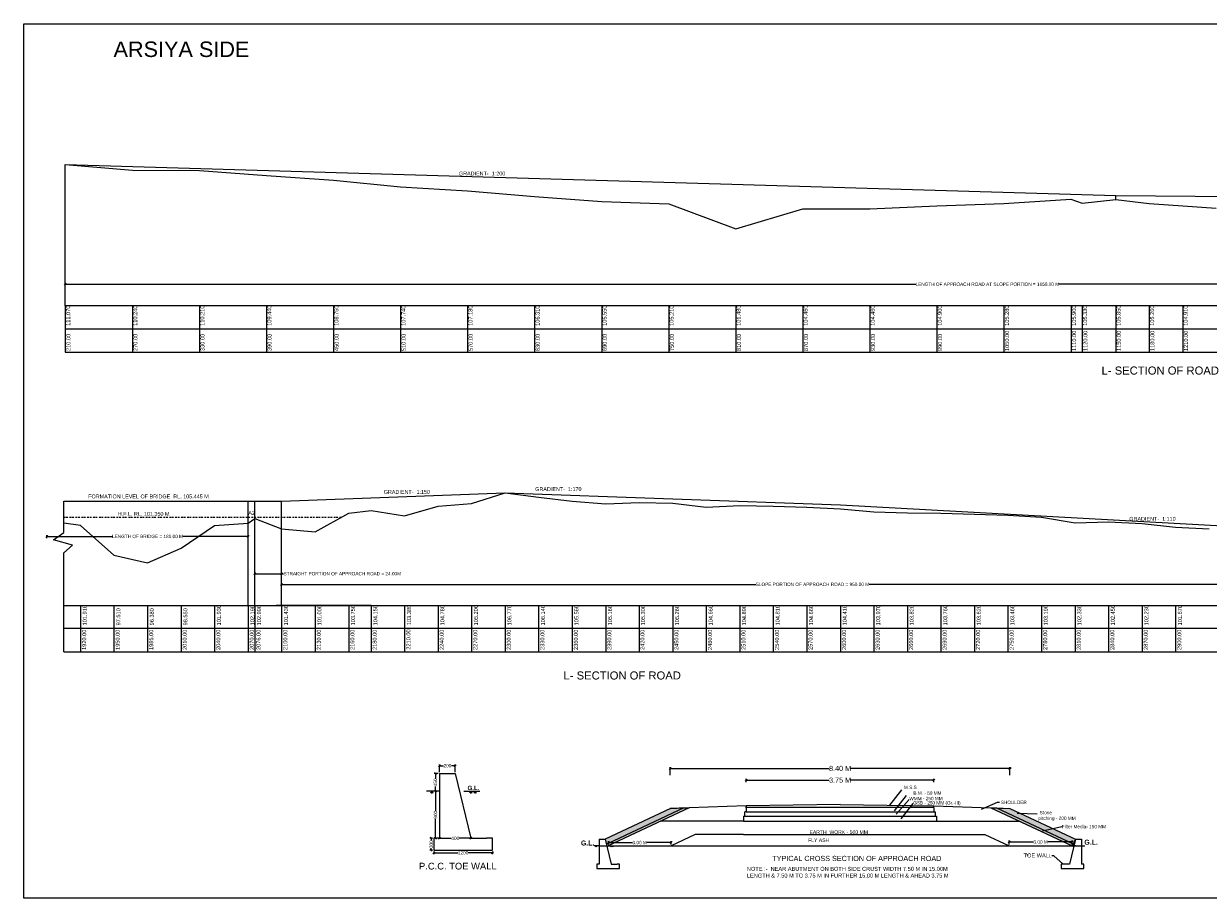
# Model space of a CAD drawing. Header units: millimetres. Extents: x 1237281 to 5891554, y 38287 to 309956.
# Tile 1 of 2: x 4345234 to 4521915, y 38287 to 168644. Entities that reach past the tile are written whole.
import ezdxf

# ---------------------------------------------------------------- set-up
doc = ezdxf.new("R2010")
doc.units = ezdxf.units.MM
doc.header["$LTSCALE"] = 1000
doc.header["$MEASUREMENT"] = 0
doc.header["$PDSIZE"] = -2
doc.linetypes.add('BORDER2', pattern=[0.875, 0.25, -0.125, 0.25, -0.125, 0, -0.125])
doc.layers.add('plan', color=12, linetype='Continuous')
doc.layers.add('text', color=7, linetype='Continuous')
doc.styles.get("Standard").update_dxf_attribs({"font": 'arial.ttf', "height": 500})
doc.dimstyles.new('SANJAY', dxfattribs={"dimscale": 2.755, "dimtxt": 20000000001.9985, "dimasz": 42.0275, "dimexe": 15.388, "dimexo": 15.5775, "dimgap": 1.7375, "dimtad": 0, "dimtih": 1, "dimtoh": 1, "dimdec": 0, "dimzin": 0, "dimdsep": 46, "dimtxsty": 'Standard', "dimcen": 4000, "dimclrd": 3, "dimclre": 6, "dimclrt": 1, "dimadec": 0, "dimazin": 0, "dimtfac": 1, "dimtdec": 0, "dimtofl": 0, "dimtmove": 0, "dimatfit": 3, "dimfxl": 1, "dimtolj": 1, "dimtzin": 0, "dimarcsym": 0})

# ---------------------------------------------------------------- blocks, each defined once
blk = doc.blocks.new('_Oblique')
at = {"color": 0, "linetype": 'ByBlock', "lineweight": -2}
blk.add_line((-0.5, -0.5), (0.5, 0.5), dxfattribs=at)
blk = doc.blocks.new('*D18')
at = {"layer": 'Defpoints', "color": 0, "transparency": 16777216}
for p in [(4407262, 56879), (4409602, 58053), (4409602, 56879)]:
    blk.add_point(p, dxfattribs=at)
at = {"layer": 'text', "color": 3, "lineweight": -2, "transparency": 16777216}
for p, q in [((4407262, 57079), (4407262, 58253)), ((4407262, 58053), (4407847, 58053)), ((4409602, 58053), (4409018, 58053)), ((4409602, 57079), (4409602, 58253))]:
    blk.add_line(p, q, dxfattribs=at)
at = {"layer": 'text', "color": 3, "lineweight": -2, "transparency": 16777216, "xscale": 300, "yscale": 300, "zscale": 300, "rotation": 180}
blk.add_blockref('_Oblique', (4407262, 58053), dxfattribs=at)
at = {"layer": 'text', "color": 3, "lineweight": -2, "transparency": 16777216, "xscale": 300, "yscale": 300, "zscale": 300}
blk.add_blockref('_Oblique', (4409602, 58053), dxfattribs=at)
at = {"layer": 'text', "color": 7, "transparency": 16777216, "insert": (4408432, 58053), "char_height": 500, "attachment_point": 5}
blk.add_mtext('\\A1;200', dxfattribs=at)
blk = doc.blocks.new('*D19')
at = {"layer": 'Defpoints', "color": 0, "transparency": 16777216}
for p in [(4407262, 56879), (4406637, 54246), (4407262, 54246)]:
    blk.add_point(p, dxfattribs=at)
at = {"layer": 'text', "color": 3, "lineweight": -2, "transparency": 16777216}
for p, q in [((4407062, 56879), (4406437, 56879)), ((4406637, 56879), (4406637, 56154)), ((4406637, 54246), (4406637, 54971)), ((4407062, 54246), (4406437, 54246))]:
    blk.add_line(p, q, dxfattribs=at)
at = {"layer": 'text', "color": 3, "lineweight": -2, "transparency": 16777216, "xscale": 300, "yscale": 300, "zscale": 300}
for p, rotation in [((4406637, 56879), 90), ((4406637, 54246), 270)]:
    blk.add_blockref('_Oblique', p, dxfattribs=dict(at, rotation=rotation))
at = {"layer": 'text', "color": 7, "transparency": 16777216, "insert": (4406637, 55562), "char_height": 500, "attachment_point": 5, "rotation": 90}
blk.add_mtext('\\A1;450', dxfattribs=at)
blk = doc.blocks.new('*D20')
at = {"layer": 'Defpoints', "color": 0, "transparency": 16777216}
for p in [(4407262, 54246), (4406655, 47226), (4407262, 47226)]:
    blk.add_point(p, dxfattribs=at)
at = {"layer": 'text', "color": 3, "lineweight": -2, "transparency": 16777216}
for p, q in [((4407062, 54246), (4406455, 54246)), ((4406655, 54246), (4406655, 51318)), ((4406655, 47226), (4406655, 50155)), ((4407062, 47226), (4406455, 47226))]:
    blk.add_line(p, q, dxfattribs=at)
at = {"layer": 'text', "color": 3, "lineweight": -2, "transparency": 16777216, "xscale": 300, "yscale": 300, "zscale": 300}
for p, rotation in [((4406655, 54246), 90), ((4406655, 47226), 270)]:
    blk.add_blockref('_Oblique', p, dxfattribs=dict(at, rotation=rotation))
at = {"layer": 'text', "color": 7, "transparency": 16777216, "insert": (4406655, 50736), "char_height": 500, "attachment_point": 5, "rotation": 90}
blk.add_mtext('\\A1;900', dxfattribs=at)
blk = doc.blocks.new('*D21')
at = {"layer": 'Defpoints', "color": 0, "transparency": 16777216}
for p in [(4406385, 47226), (4406018, 45471), (4406385, 45471)]:
    blk.add_point(p, dxfattribs=at)
at = {"layer": 'text', "color": 3, "lineweight": -2, "transparency": 16777216}
for p, q in [((4406185, 47226), (4405818, 47226)), ((4406018, 47226), (4406018, 46930)), ((4406185, 45471), (4405818, 45471)), ((4406018, 45471), (4406018, 45767))]:
    blk.add_line(p, q, dxfattribs=at)
at = {"layer": 'text', "color": 3, "lineweight": -2, "transparency": 16777216, "xscale": 300, "yscale": 300, "zscale": 300}
for p, rotation in [((4406018, 47226), 90), ((4406018, 45471), 270)]:
    blk.add_blockref('_Oblique', p, dxfattribs=dict(at, rotation=rotation))
at = {"layer": 'text', "color": 7, "transparency": 16777216, "insert": (4406018, 46349), "char_height": 500, "attachment_point": 5, "rotation": 90}
blk.add_mtext('\\A1;300', dxfattribs=at)
blk = doc.blocks.new('*D15')
at = {"layer": 'Defpoints', "color": 0, "transparency": 16777216}
for p in [(4492337, 57637), (4441652, 56434), (4492337, 56421)]:
    blk.add_point(p, dxfattribs=at)
at = {"layer": 'text', "color": 3, "lineweight": -2, "transparency": 16777216}
for p, q in [((4441652, 56634), (4441652, 57837)), ((4441652, 57637), (4465383, 57637)), ((4492337, 57637), (4468606, 57637)), ((4492337, 56621), (4492337, 57837))]:
    blk.add_line(p, q, dxfattribs=at)
at = {"layer": 'text', "color": 3, "lineweight": -2, "transparency": 16777216, "xscale": 300, "yscale": 300, "zscale": 300, "rotation": 180}
blk.add_blockref('_Oblique', (4441652, 57637), dxfattribs=at)
at = {"layer": 'text', "color": 3, "lineweight": -2, "transparency": 16777216, "xscale": 300, "yscale": 300, "zscale": 300}
blk.add_blockref('_Oblique', (4492337, 57637), dxfattribs=at)
at = {"layer": 'text', "color": 7, "transparency": 16777216, "insert": (4466994, 57637), "char_height": 500, "attachment_point": 5}
blk.add_mtext('\\A1;{\\H1.54x;8.40 M}', dxfattribs=at)
blk = doc.blocks.new('*D16')
at = {"layer": 'Defpoints', "color": 0, "transparency": 16777216}
for p in [(4452994, 55398), (4480994, 55888), (4480994, 55398)]:
    blk.add_point(p, dxfattribs=at)
at = {"layer": 'text', "color": 3, "lineweight": -2, "transparency": 16777216}
for p, q in [((4452994, 55598), (4452994, 56088)), ((4452994, 55888), (4465383, 55888)), ((4480994, 55888), (4468605, 55888)), ((4480994, 55598), (4480994, 56088))]:
    blk.add_line(p, q, dxfattribs=at)
at = {"layer": 'text', "color": 3, "lineweight": -2, "transparency": 16777216, "xscale": 300, "yscale": 300, "zscale": 300, "rotation": 180}
blk.add_blockref('_Oblique', (4452994, 55888), dxfattribs=at)
at = {"layer": 'text', "color": 3, "lineweight": -2, "transparency": 16777216, "xscale": 300, "yscale": 300, "zscale": 300}
blk.add_blockref('_Oblique', (4480994, 55888), dxfattribs=at)
at = {"layer": 'text', "color": 7, "transparency": 16777216, "insert": (4466994, 55888), "char_height": 500, "attachment_point": 5}
blk.add_mtext('\\A1;{\\H1.54x;3.75 M}', dxfattribs=at)
blk = doc.blocks.new('*D22')
at = {"layer": 'Defpoints', "color": 0, "transparency": 16777216}
for p in [(4492216, 46690), (4492216, 46089), (4501598, 46089)]:
    blk.add_point(p, dxfattribs=at)
at = {"layer": 'text', "color": 3, "lineweight": -2, "transparency": 16777216}
for p, q in [((4492216, 46289), (4492216, 46890)), ((4492216, 46690), (4495850, 46690)), ((4501598, 46690), (4497963, 46690)), ((4501598, 46289), (4501598, 46890))]:
    blk.add_line(p, q, dxfattribs=at)
at = {"layer": 'text', "color": 3, "lineweight": -2, "transparency": 16777216, "xscale": 300, "yscale": 300, "zscale": 300, "rotation": 180}
blk.add_blockref('_Oblique', (4492216, 46690), dxfattribs=at)
at = {"layer": 'text', "color": 3, "lineweight": -2, "transparency": 16777216, "xscale": 300, "yscale": 300, "zscale": 300}
blk.add_blockref('_Oblique', (4501598, 46690), dxfattribs=at)
at = {"layer": 'text', "color": 7, "transparency": 16777216, "insert": (4496907, 46690), "char_height": 500, "attachment_point": 5}
blk.add_mtext('\\A1;3.00 M', dxfattribs=at)
blk = doc.blocks.new('*D23')
at = {"layer": 'Defpoints', "color": 0, "transparency": 16777216}
for p in [(4432436, 46089), (4441779, 46597), (4441779, 46089)]:
    blk.add_point(p, dxfattribs=at)
at = {"layer": 'text', "color": 3, "lineweight": -2, "transparency": 16777216}
for p, q in [((4432436, 46289), (4432436, 46797)), ((4432436, 46597), (4436051, 46597)), ((4441779, 46597), (4438164, 46597)), ((4441779, 46289), (4441779, 46797))]:
    blk.add_line(p, q, dxfattribs=at)
at = {"layer": 'text', "color": 3, "lineweight": -2, "transparency": 16777216, "xscale": 300, "yscale": 300, "zscale": 300, "rotation": 180}
blk.add_blockref('_Oblique', (4432436, 46597), dxfattribs=at)
at = {"layer": 'text', "color": 3, "lineweight": -2, "transparency": 16777216, "xscale": 300, "yscale": 300, "zscale": 300}
blk.add_blockref('_Oblique', (4441779, 46597), dxfattribs=at)
at = {"layer": 'text', "color": 7, "transparency": 16777216, "insert": (4437108, 46597), "char_height": 500, "attachment_point": 5}
blk.add_mtext('\\A1;3.00 M', dxfattribs=at)
blk = doc.blocks.new('*D24')
at = {"layer": 'Defpoints', "color": 0, "transparency": 16777216}
for p in [(4407262, 47226), (4411942, 47226), (4411942, 47226)]:
    blk.add_point(p, dxfattribs=at)
at = {"layer": 'text', "color": 3, "lineweight": -2, "transparency": 16777216}
for p, q in [((4407262, 47226), (4409011, 47226)), ((4411942, 47226), (4410194, 47226))]:
    blk.add_line(p, q, dxfattribs=at)
at = {"layer": 'text', "color": 3, "lineweight": -2, "transparency": 16777216, "xscale": 300, "yscale": 300, "zscale": 300, "rotation": 180}
blk.add_blockref('_Oblique', (4407262, 47226), dxfattribs=at)
at = {"layer": 'text', "color": 3, "lineweight": -2, "transparency": 16777216, "xscale": 300, "yscale": 300, "zscale": 300}
blk.add_blockref('_Oblique', (4411942, 47226), dxfattribs=at)
at = {"layer": 'text', "color": 7, "transparency": 16777216, "insert": (4409602, 47226), "char_height": 500, "attachment_point": 5}
blk.add_mtext('\\A1;400', dxfattribs=at)
blk = doc.blocks.new('*D25')
at = {"layer": 'Defpoints', "color": 0, "transparency": 16777216}
for p in [(4406385, 45471), (4415160, 45471), (4415160, 45073)]:
    blk.add_point(p, dxfattribs=at)
at = {"layer": 'text', "color": 3, "lineweight": -2, "transparency": 16777216}
for p, q in [((4406385, 45271), (4406385, 44873)), ((4406385, 45073), (4410020, 45073)), ((4415160, 45073), (4411525, 45073)), ((4415160, 45271), (4415160, 44873))]:
    blk.add_line(p, q, dxfattribs=at)
at = {"layer": 'text', "color": 3, "lineweight": -2, "transparency": 16777216, "xscale": 300, "yscale": 300, "zscale": 300, "rotation": 180}
blk.add_blockref('_Oblique', (4406385, 45073), dxfattribs=at)
at = {"layer": 'text', "color": 3, "lineweight": -2, "transparency": 16777216, "xscale": 300, "yscale": 300, "zscale": 300}
blk.add_blockref('_Oblique', (4415160, 45073), dxfattribs=at)
at = {"layer": 'text', "color": 7, "transparency": 16777216, "insert": (4410772, 45073), "char_height": 500, "attachment_point": 5}
blk.add_mtext('\\A1;1200', dxfattribs=at)
blk = doc.blocks.new('*D17')
at = {"layer": 'Defpoints', "color": 0, "transparency": 16777216}
for p in [(4378703, 92215), (4378703, 92091), (4348703, 91778)]:
    blk.add_point(p, dxfattribs=at)
at = {"layer": 'text', "color": 3, "lineweight": -2, "transparency": 16777216}
for p, q in [((4348703, 91978), (4348703, 92415)), ((4348703, 92215), (4358436, 92215)), ((4378703, 92215), (4368969, 92215)), ((4378703, 92291), (4378703, 92415))]:
    blk.add_line(p, q, dxfattribs=at)
at = {"layer": 'text', "color": 3, "lineweight": -2, "transparency": 16777216, "xscale": 300, "yscale": 300, "zscale": 300, "rotation": 180}
blk.add_blockref('_Oblique', (4348703, 92215), dxfattribs=at)
at = {"layer": 'text', "color": 3, "lineweight": -2, "transparency": 16777216, "xscale": 300, "yscale": 300, "zscale": 300}
blk.add_blockref('_Oblique', (4378703, 92215), dxfattribs=at)
at = {"layer": 'text', "color": 7, "transparency": 16777216, "insert": (4363703, 92215), "char_height": 500, "attachment_point": 5}
blk.add_mtext('\\A1;LENGTH OF BRIDGE = 180.00 M', dxfattribs=at)
blk = doc.blocks.new('*D26')
at = {"layer": 'Defpoints', "color": 0, "transparency": 16777216}
for p in [(4383703, 86669), (4379703, 85876), (4383703, 85876)]:
    blk.add_point(p, dxfattribs=at)
at = {"layer": 'text', "color": 3, "lineweight": -2, "transparency": 16777216}
for p, q in [((4379703, 86076), (4379703, 86869)), ((4379703, 86669), (4383703, 86669)), ((4383703, 86076), (4383703, 86869)), ((4383703, 86669), (4384003, 86669))]:
    blk.add_line(p, q, dxfattribs=at)
at = {"layer": 'text', "color": 3, "lineweight": -2, "transparency": 16777216, "xscale": 300, "yscale": 300, "zscale": 300, "rotation": 180}
blk.add_blockref('_Oblique', (4379703, 86669), dxfattribs=at)
at = {"layer": 'text', "color": 3, "lineweight": -2, "transparency": 16777216, "xscale": 300, "yscale": 300, "zscale": 300}
blk.add_blockref('_Oblique', (4383703, 86669), dxfattribs=at)
at = {"layer": 'text', "color": 7, "transparency": 16777216, "insert": (4392752, 86669), "char_height": 500, "attachment_point": 5}
blk.add_mtext('\\A1;STRAIGHT PORTION OF APPROACH ROAD = 24.00M', dxfattribs=at)
blk = doc.blocks.new('*D27')
at = {"layer": 'Defpoints', "color": 0, "transparency": 16777216}
for p in [(4383703, 85077), (4383703, 84284), (4542036, 84284)]:
    blk.add_point(p, dxfattribs=at)
at = {"layer": 'text', "color": 3, "lineweight": -2, "transparency": 16777216}
for p, q in [((4383703, 84484), (4383703, 85277)), ((4383703, 85077), (4454429, 85077)), ((4542036, 85077), (4471309, 85077)), ((4542036, 84484), (4542036, 85277))]:
    blk.add_line(p, q, dxfattribs=at)
at = {"layer": 'text', "color": 3, "lineweight": -2, "transparency": 16777216, "xscale": 300, "yscale": 300, "zscale": 300, "rotation": 180}
blk.add_blockref('_Oblique', (4383703, 85077), dxfattribs=at)
at = {"layer": 'text', "color": 3, "lineweight": -2, "transparency": 16777216, "xscale": 300, "yscale": 300, "zscale": 300}
blk.add_blockref('_Oblique', (4542036, 85077), dxfattribs=at)
at = {"layer": 'text', "color": 7, "transparency": 16777216, "insert": (4462869, 85077), "char_height": 500, "attachment_point": 5}
blk.add_mtext('\\A1;SLOPE PORTION OF APPROACH ROAD = 950.00 M', dxfattribs=at)
blk = doc.blocks.new('*D29')
at = {"layer": 'Defpoints', "color": 0, "transparency": 16777216}
for p in [(4626478, 129815), (4351440, 128934), (4626478, 128934)]:
    blk.add_point(p, dxfattribs=at)
at = {"layer": 'text', "color": 3, "lineweight": -2, "transparency": 16777216}
for p, q in [((4351440, 129134), (4351440, 130015)), ((4351440, 129815), (4478278, 129815)), ((4626478, 129815), (4499641, 129815)), ((4626478, 129134), (4626478, 130015))]:
    blk.add_line(p, q, dxfattribs=at)
at = {"layer": 'text', "color": 3, "lineweight": -2, "transparency": 16777216, "xscale": 300, "yscale": 300, "zscale": 300}
for p, rotation in [((4351440, 129815), 179.9999082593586), ((4626478, 129815), 359.9999082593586)]:
    blk.add_blockref('_Oblique', p, dxfattribs=dict(at, rotation=rotation))
at = {"layer": 'text', "color": 7, "transparency": 16777216, "insert": (4488959, 129815), "char_height": 500, "attachment_point": 5, "rotation": 359.99991}
blk.add_mtext('\\A1;LENGTH OF APPROACH ROAD AT SLOPE PORTION = 1650.00 M', dxfattribs=at)

msp = doc.modelspace()

# ---------------------------------------------------------------- hatches: boundary and pattern name
at = {"layer": 'text'}
h = msp.add_hatch(dxfattribs=at)
h.set_pattern_fill('GRAVEL', color=256, scale=1000, style=0)
h.set_pattern_definition([(228.0128, (1709980.11, -52854.21), (-7999.9982322, -9000.0013416), [134.536, -13319.088]), (184.9697, (1709890.11, -52954.214), (12000.0010515, 999.991307), [230.868, -22855.925]), (132.5104, (1709660.11, -52974.214), (9999.9907183, -11000.0086739), [162.788, -16116.032]), (267.2737, (1709270.11, -53224.214), (999.9960177, 20000.000295), [210.238, -20813.558]), (292.8337, (1709260.11, -53434.214), (-5000.0099054, 11999.9964118), [206.155, -20409.373]), (357.2737, (1709340.11, -53624.214), (-20000.000295, 999.9960177), [210.238, -20813.558]), (37.6942, (1709550.11, -53634.214), (-13000.0073456, -9999.99040516), [278.029, -27524.849]), (72.2553, (1709770.11, -53464.214), (7000.0107627, 21999.99623124), [262.488, -25986.321]), (121.4296, (1709850.11, -53214.214), (-8000.0082342, 12999.9950365), [210.95, -20884.073]), (175.2364, (1709740.11, -53034.21), (11000.0009463, -999.9915327), [240.832, -11800.763]), (222.3974, (1709500.11, -53014.214), (-12000.00735107, -10999.992082), [311.448, -30833.375]), (138.8141, (1710260.11, -53234.21), (-7000.0029468, 5999.9973133), [106.301, -10523.844]), (171.4692, (1710180.11, -53164.214), (12999.9982848, -2000.00791), [202.237, -20021.511]), (225, (1709980.1, -53134.2), (-1e-13, -1000.00031), [141.421, -1272.792]), (203.1986, (1709910.11, -53014.21), (4999.9997307, 2000.001325), [76.158, -7539.615]), (291.8014, (1709840.11, -53044.21), (-999.99991, 3000.000273), [107.703, -5277.462]), (30.9638, (1709880.11, -53144.21), (2999.998022, 2000.002484), [174.929, -5656.023]), (161.5651, (1710030.1, -53054.2), (2000.000435, -999.998403), [126.491, -3035.787]), (16.3895, (1709260.11, -53044.214), (10000.0021984, 2999.9927098), [177.2, -17542.845]), (70.3462, (1709430.11, -52994.214), (-3999.9952474, -11000.0021356), [148.661, -14717.408]), (293.1986, (1710030.11, -52854.21), (-2000.001325, 4999.9997307), [152.315, -7463.458]), (343.6105, (1710090.11, -52994.214), (-10000.0021984, 2999.9927098), [177.2, -17542.845]), (339.444, (1709260.11, -53664.21), (-5000.0018445, 1999.9959964), [170.88, -8373.124]), (294.7751, (1709420.11, -53724.214), (-4999.9921892, 11000.0034218), [143.178, -14174.643]), (66.8014, (1710040.11, -53854.21), (2000.001325, 4999.9997307), [152.315, -7463.458]), (17.354, (1710100.11, -53714.214), (-13000.0020191, -3999.9945023), [167.631, -16595.424]), (69.444, (1709550.11, -53854.21), (-1999.9959964, -5000.0018445), [85.44, -8458.564]), (101.3099, (1709980.1, -53854.21), (-999.997632, 4000.000752), [50.99, -5048.029]), (165.9638, (1709970.1, -53804.21), (3000.000546, -999.998057), [206.155, -3916.95]), (186.009, (1709770.11, -53754.214), (9999.9997509, 999.9993175), [191.05, -18913.923]), (303.6901, (1709880.1, -53234.2), (-1000.001335, 1999.999558), [144.222, -3461.329]), (353.1572, (1709960.11, -53354.214), (16999.9993655, -2000.0079979), [251.794, -24927.563]), (60.9454, (1710210.11, -53384.21), (-4000.0000272, -7000.0003846), [102.956, -10192.674]), (90, (1710260.1, -53294.2), (-1000, 1000), [60, -940]), (120.2564, (1709750.11, -53724.21), (3999.9948868, -7000.0024559), [138.924, -13753.52]), (48.0128, (1709680.11, -53604.21), (7999.9982322, 9000.0013416), [269.072, -13184.552]), (0, (1709860.1, -53404.2), (1000, 1000), [260, -740]), (325.3048, (1710120.11, -53404.214), (-9999.994259, 7000.0086096), [158.114, -15653.274]), (254.0546, (1710250.11, -53494.21), (-999.999889, -4000.0001267), [145.602, -7134.508]), (207.646, (1710210.11, -53634.214), (-18999.9958072, -10000.0077132), [237.065, -23469.474]), (175.4261, (1710000.11, -53744.214), (-13000.0005583, 999.99480116), [250.799, -24829.074])])
h.paths.add_polyline_path([(4441695.5, 51693), (4431945.5, 47101.6), (4432286.4, 46398.5), (4443679.9, 51763.8)])
h.paths.add_polyline_path([(4492337, 51693), (4502088.3, 47101.1), (4501739.2, 46381.2), (4490308.8, 51763.8)])
h = msp.add_hatch(dxfattribs=at)
h.set_pattern_fill('HONEY', color=256, scale=500, style=0)
h.set_pattern_definition([(0, (1709260.11, -53854.214), (93.75, 54.1265875), [62.5, -125]), (120, (1709260.11, -53854.214), (-93.7499998, 54.1265879), [62.5, -125]), (60, (1709260.11, -53854.214), (2e-07, 108.2531754), [-125, 62.5])])
h.paths.add_polyline_path([(4432286.4, 46398.5), (4432427.8, 46106.9), (4444501.3, 51792.5), (4443679.9, 51763.8)])
h.paths.add_polyline_path([(4489493.8, 51792.3), (4490308.8, 51763.8), (4501739.2, 46381.2), (4501599, 46091.9)])

# ---------------------------------------------------------------- linework, layer by layer
for p, q in [((4351440.3, 147648.5), (4508107, 143048.5)), ((4351440.3, 126578.5), (4351440.3, 147648.5)), ((4508107, 143048.5), (4623107, 142123.5)), ((4508107, 142428.5), (4508107, 142978.5)), ((4351440.3, 126578.5), (4351440.3, 119690.9)), ((4501412.9, 126578.5), (4351440.3, 126578.5)), ((4361440.3, 126578.5), (4361440.3, 119690.9)), ((4371440.3, 126578.5), (4371440.3, 119690.9)), ((4381440.3, 126578.5), (4381440.3, 119690.9)), ((4391440.3, 126578.5), (4391440.3, 119690.9)), ((4401440.3, 126578.5), (4401440.3, 119690.9)), ((4411440.3, 126578.5), (4411440.3, 119690.9)), ((4421440.3, 126578.5), (4421440.3, 119690.9)), ((4431440.3, 126578.5), (4431440.3, 119690.9)), ((4441440.3, 126578.5), (4441440.3, 119690.9)), ((4451440.3, 126578.5), (4451440.3, 119690.9)), ((4461440.3, 126578.5), (4461440.3, 119690.9)), ((4471440.3, 126578.5), (4471440.3, 119690.9)), ((4481440.3, 126578.5), (4481440.3, 119690.9)), ((4491440.3, 126578.5), (4491440.3, 119690.9)), ((4491440.3, 126578.5), (4491440.3, 119690.9)), ((4503998.6, 126578.5), (4501412.9, 126578.5)), ((4501440.3, 126578.5), (4501440.3, 119690.9)), ((4548199.7, 126578.5), (4502240.9, 126578.5)), ((4503107, 126578.5), (4503107, 119690.9)), ((4503107, 126578.5), (4503107, 119690.9)), ((4508107, 126578.5), (4508107, 119690.9)), ((4513107, 126578.5), (4513107, 119690.9)), ((4518107, 126578.5), (4518107, 119690.9)), ((4351440.3, 123175.9), (4501440.3, 123175.9)), ((4501440.3, 123175.9), (4503107, 123175.9)), ((4502240.9, 123175.9), (4548199.7, 123175.9)), ((4351440.3, 119690.9), (4501440.3, 119690.9)), ((4501440.3, 119690.9), (4503107, 119690.9)), ((4502240.9, 119690.9), (4548199.7, 119690.9)), ((4351215.4, 97473.8), (4383702.6, 97473.8)), ((4351215.4, 92816.6), (4351215.4, 97473.8)), ((4378702.6, 82031.4), (4378702.6, 97473.8)), ((4379702.6, 81929.2), (4379702.6, 97473.8)), ((4383702.6, 97473.8), (4417035.9, 98728.8)), ((4383702.6, 81928.8), (4383702.6, 97473.8)), ((4417035.9, 98728.8), (4467035.9, 96928.8)), ((4467035.9, 96928.8), (4542035.9, 92838.8)), ((4353702.6, 93838.8), (4351215.4, 94202.1)), ((4379702.6, 81929.2), (4379702.6, 94919.2)), ((4349669.2, 91720.4), (4351215.4, 92816.6)), ((4352524.4, 90936), (4349669.2, 91720.4)), ((4351215.4, 89762.8), (4352524.4, 90936)), ((4351215.4, 75041.2), (4351215.4, 89762.8)), ((4351215.4, 81929.2), (4453361.1, 81929.2)), ((4353702.6, 81928.8), (4353702.6, 75041.2)), ((4358702.6, 81928.8), (4358702.6, 75041.2)), ((4363702.6, 81928.8), (4363702.6, 75041.2)), ((4368702.6, 81928.8), (4368702.6, 75041.2)), ((4373702.6, 81928.8), (4373702.6, 75041.2)), ((4378702.6, 81929.2), (4378702.6, 82031.4)), ((4378702.6, 81928.8), (4378702.6, 75041.2)), ((4379702.6, 81928.8), (4379702.6, 75041.2)), ((4397035.9, 81928.8), (4382885.9, 81928.8)), ((4383702.6, 81928.8), (4383702.6, 75041.2)), ((4388702.6, 81928.8), (4388702.6, 75041.2)), ((4393702.6, 81928.8), (4393702.6, 75041.2)), ((4397035.9, 81928.8), (4397035.9, 75041.2)), ((4402035.9, 81928.8), (4402035.9, 75041.2)), ((4407035.9, 81928.8), (4407035.9, 75041.2)), ((4412035.9, 81928.8), (4412035.9, 75041.2)), ((4417035.9, 81928.8), (4417035.9, 75041.2)), ((4422035.9, 81928.8), (4422035.9, 75041.2)), ((4427035.9, 81928.8), (4427035.9, 75041.2)), ((4432035.9, 81928.8), (4432035.9, 75041.2)), ((4437035.9, 81928.8), (4437035.9, 75041.2)), ((4442035.9, 81928.8), (4442035.9, 75041.2)), ((4442035.9, 81928.8), (4442035.9, 75041.2)), ((4447035.9, 81928.8), (4447035.9, 75041.2)), ((4452035.9, 81928.8), (4452035.9, 75041.2)), ((4453361.1, 81929.2), (4546279.9, 81928.9)), ((4457035.9, 81928.8), (4457035.9, 75041.2)), ((4462035.9, 81928.8), (4462035.9, 75041.2)), ((4467035.9, 81928.8), (4467035.9, 75041.2)), ((4472035.9, 81928.8), (4472035.9, 75041.2)), ((4477035.9, 81928.8), (4477035.9, 75041.2)), ((4482035.9, 81928.8), (4482035.9, 75041.2)), ((4487035.9, 81928.8), (4487035.9, 75041.2)), ((4492035.9, 81928.8), (4492035.9, 75041.2)), ((4497035.9, 81928.8), (4497035.9, 75041.2)), ((4502035.9, 81928.8), (4502035.9, 75041.2)), ((4507035.9, 81928.8), (4507035.9, 75041.2)), ((4512035.9, 81928.8), (4512035.9, 75041.2)), ((4517035.9, 81928.8), (4517035.9, 75041.2)), ((4351215.4, 78526.2), (4546279.9, 78526.2)), ((4351215.4, 75041.2), (4546279.9, 75041.2)), ((4407262.4, 56878.6), (4407262.4, 47226.1)), ((4407262.4, 56878.6), (4409602.4, 56878.6)), ((4409602.4, 56878.6), (4411942.4, 47226.1)), ((4407262.4, 54246.1), (4405326.6, 54246.1)), ((4406080.1, 54246.1), (4405931.2, 53959.2)), ((4406080.1, 54246.1), (4405992.5, 53947.4)), ((4406080.1, 54246.1), (4406080.1, 53927.3)), ((4406080.1, 54246.1), (4406230, 53963.4)), ((4406080.1, 54246.1), (4406297.4, 53995)), ((4406080.1, 54156.8), (4406080.1, 54246.1)), ((4406080.1, 54246.1), (4406172.8, 53951.2)), ((4410878.8, 54246.1), (4413248.4, 54246.1)), ((4411882, 54246.1), (4411733.1, 53959.2)), ((4411882, 54246.1), (4411794.5, 53947.4)), ((4411882, 54246.1), (4411882, 53927.3)), ((4411882, 54246.1), (4412031.9, 53963.4)), ((4411882, 54246.1), (4412099.4, 53995)), ((4411882, 54156.8), (4411882, 54246.1)), ((4411882, 54246.1), (4411974.7, 53951.2)), ((4412513.8, 54246.1), (4412364.9, 53959.2)), ((4412513.8, 54246.1), (4412426.3, 53947.4)), ((4412513.8, 54246.1), (4412513.8, 53927.3)), ((4412513.8, 54246.1), (4412663.7, 53963.4)), ((4412513.8, 54246.1), (4412731.2, 53995)), ((4412513.8, 54156.8), (4412513.8, 54246.1)), ((4412513.8, 54246.1), (4412606.5, 53951.2)), ((4441695.5, 51693), (4431945.5, 47101.6)), ((4443679.9, 51763.8), (4432286.4, 46398.5)), ((4444501.3, 51792.5), (4432427.8, 46106.9)), ((4452994.3, 52089.1), (4441651.7, 51693)), ((4443000.4, 51740.1), (4441651.7, 51693)), ((4441695.5, 51693), (4443679.9, 51763.8)), ((4444501.3, 51792.5), (4443000.4, 51740.1)), ((4443679.9, 51763.8), (4444501.3, 51792.5)), ((4466994.3, 52289.1), (4452994.3, 52089.1)), ((4452994.3, 51789.1), (4452994.3, 52089.1)), ((4452994.3, 52089.1), (4452994.3, 51189.1)), ((4452994.3, 51883.6), (4480994.3, 51883.6)), ((4466994.3, 52289.1), (4480994.3, 52089.1)), ((4480994.3, 52089.1), (4492337, 51693)), ((4480994.3, 51789.1), (4480994.3, 52089.1)), ((4480994.3, 51789.1), (4480994.3, 51189.1)), ((4489487.4, 51792.5), (4490988.3, 51740.1)), ((4489493.8, 51792.3), (4501599, 46091.9)), ((4489493.8, 51792.3), (4490308.8, 51763.8)), ((4490308.8, 51763.8), (4501739.2, 46381.2)), ((4490308.8, 51763.8), (4492337, 51693)), ((4492337, 51693), (4502088.3, 47101.1)), ((4441207, 49789.1), (4440227.6, 49780)), ((4444684.6, 49789.1), (4441207, 49789.1)), ((4452594.3, 49789.1), (4444684.6, 49789.1)), ((4452594.3, 50539.1), (4481394.3, 50539.1)), ((4452594.3, 50539.1), (4452594.3, 49789.1)), ((4452594.3, 49789.1), (4481394.3, 49789.1)), ((4452794.3, 50539.1), (4452794.3, 51189.1)), ((4452994.3, 51189.1), (4452794.3, 51189.1)), ((4452994.3, 51189.1), (4481194.3, 51189.1)), ((4481194.3, 51189.1), (4481194.3, 50539.1)), ((4481394.3, 50539.1), (4481394.3, 49789.1)), ((4481394.3, 49789.1), (4493741.7, 49789.1)), ((4445388.7, 47789.1), (4441778.8, 46089.1)), ((4452594.3, 47789.1), (4445388.7, 47789.1)), ((4452594.3, 47789.1), (4481394.3, 47789.1)), ((4481394.3, 47789.1), (4488605.9, 47789.1)), ((4488605.9, 47789.1), (4492216, 46089.1)), ((4407262.4, 47226.1), (4406384.9, 47226.1)), ((4406384.9, 47226.1), (4406384.9, 45471.1)), ((4411942.4, 47226.1), (4414282.4, 47226.1)), ((4415159.9, 47226.1), (4414282.4, 47226.1)), ((4415159.9, 45471.1), (4415159.9, 47226.1)), ((4431045.5, 46089.1), (4430301, 46089.1)), ((4430590.8, 46089.1), (4430533.5, 45978.8)), ((4430590.8, 46089.1), (4430557.1, 45974.2)), ((4430590.8, 46089.1), (4430590.8, 45966.5)), ((4430590.8, 46089.1), (4430648.4, 45980.4)), ((4430590.8, 46089.1), (4430674.4, 45992.5)), ((4430590.8, 46054.8), (4430590.8, 46089.1)), ((4430590.8, 46089.1), (4430626.4, 45975.7)), ((4431045.5, 46110.3), (4431000.4, 46089.1)), ((4431000.4, 46089.1), (4502988.3, 46089.1)), ((4431045.5, 47101.6), (4431045.5, 43389.1)), ((4431045.5, 47101.6), (4431945.5, 47101.6)), ((4431945.5, 47101.6), (4432845.5, 43389.1)), ((4432286.4, 46398.5), (4432133.5, 46326.4)), ((4432427.8, 46106.9), (4432211.4, 46005)), ((4432436.4, 46089.1), (4433347.8, 46089.1)), ((4432822.3, 46089.1), (4432765, 45978.8)), ((4432822.3, 46089.1), (4432788.6, 45974.2)), ((4432822.3, 46089.1), (4432822.3, 45966.5)), ((4432822.3, 46089.1), (4432880, 45980.4)), ((4432822.3, 46089.1), (4432905.9, 45992.5)), ((4432822.3, 46054.8), (4432822.3, 46089.1)), ((4432822.3, 46089.1), (4432858, 45975.7)), ((4433065.3, 46089.1), (4433008, 45978.8)), ((4433065.3, 46089.1), (4433031.6, 45974.2)), ((4433065.3, 46089.1), (4433065.3, 45966.5)), ((4433065.3, 46089.1), (4433122.9, 45980.4)), ((4433065.3, 46089.1), (4433148.9, 45992.5)), ((4433065.3, 46054.8), (4433065.3, 46089.1)), ((4433065.3, 46089.1), (4433100.9, 45975.7)), ((4502088.3, 47101.1), (4501188.3, 43388.6)), ((4501597.6, 46089.1), (4501367.8, 46089.1)), ((4502088.3, 46089.1), (4501597.6, 46089.1)), ((4501597.6, 46089.1), (4501818.5, 45988.5)), ((4501739.2, 46381.2), (4501599, 46091.9)), ((4502088.3, 47101.1), (4501739.2, 46381.2)), ((4502088.3, 47101.1), (4501739.2, 46381.2)), ((4501739.2, 46381.2), (4501895.9, 46307.4)), ((4502088.3, 47101.1), (4501856.1, 46622.3)), ((4502088.3, 47101.1), (4502988.3, 47101.1)), ((4502088.3, 47101.1), (4502088.3, 47101.1)), ((4502988.3, 47101.1), (4502988.3, 43388.6)), ((4502988.3, 46089.1), (4503475.7, 46089.1)), ((4406384.9, 45471.1), (4415159.9, 45471.1)), ((4494871.3, 44838.7), (4495037.9, 44760.2)), ((4431045.5, 43389.1), (4430708, 43389.1)), ((4430708, 43389.1), (4430708, 42714.1)), ((4430708, 42714.1), (4434083, 42714.1)), ((4432845.5, 43389.1), (4433745.5, 43389.1)), ((4434083, 43389.1), (4433745.5, 43389.1)), ((4434083, 42714.1), (4434083, 43389.1)), ((4500288.3, 43388.6), (4499950.8, 43388.6)), ((4499950.8, 43388.6), (4499950.8, 42713.6)), ((4499950.8, 42713.6), (4503325.8, 42713.6)), ((4501188.3, 43388.6), (4500288.3, 43388.6)), ((4503325.8, 43388.6), (4502988.3, 43388.6)), ((4503325.8, 42713.6), (4503325.8, 43388.6))]:
    msp.add_line(p, q, dxfattribs=at)
at = {"layer": 'text', "linetype": 'BORDER2'}
msp.add_line((4351215.4, 95098.8), (4392648.1, 95098.8), dxfattribs=at)
at = {"layer": 'text'}
msp.add_lwpolyline([(4345233.9, 168644.4), (4636603.2, 168644.4), (4636603.2, 38287.1), (4345233.9, 38287.1)], close=True, dxfattribs=at)
msp.add_lwpolyline([(4354651.3, 165420.2, 0, 0, 0), (4348713.8, 165420.2, 900, 0, 0), (4346441.4, 165420.2, 0, 0, 0)], format="xyseb", dxfattribs=at)
for points in [[(4351440.3, 147648.5), (4351440.3, 147648.5), (4351440.3, 147648.5), (4351440.3, 147648.5), (4351440.3, 147648.5), (4361440.3, 146818.5), (4371440.3, 146788.5), (4381440.3, 146018.5), (4391440.3, 145328.5), (4401440.3, 144318.5), (4411440.3, 143758.5), (4421440.3, 142888.5), (4431440.3, 142128.5), (4441440.3, 141788.5), (4451440.3, 138058.5), (4461440.3, 141038.5), (4471440.3, 141038.5), (4481440.3, 141478.5), (4491440.3, 141858.5), (4501412.9, 142478.5), (4503107, 141908.5), (4508107, 142428.5), (4513107, 141838.5), (4518107, 141488.5), (4523107, 141158.5)], [(4353702.6, 93838.8), (4358702.6, 89438.8), (4363702.6, 88308.8), (4368702.6, 90478.8), (4373702.6, 93858.8), (4378702.6, 94221.4), (4379702.6, 94919.2), (4383702.6, 93358.8), (4388702.6, 92928.8), (4393702.6, 95678.8), (4397035.9, 96078.8), (4402035.9, 95308.8), (4407035.9, 96708.8), (4412035.9, 97128.8), (4417035.9, 98698.8), (4422035.9, 98068.8), (4427035.9, 97488.8), (4432035.9, 97088.8), (4437035.9, 97258.8), (4442035.9, 97188.8), (4447035.9, 96588.8), (4452035.9, 96818.8), (4457035.9, 96738.8), (4462035.9, 96588.8), (4467035.9, 96338.8), (4472035.9, 95898.8), (4477035.9, 95748.8), (4482035.9, 95688.8), (4487035.9, 95548.8), (4492035.9, 95388.8), (4497035.9, 95118.8), (4502035.9, 94258.8), (4507035.9, 94378.8), (4512035.9, 94158.8), (4517035.9, 93598.8), (4522035.9, 93338.8)]]:
    msp.add_lwpolyline(points, dxfattribs=at)

# ---------------------------------------------------------------- texts
at = {"layer": 'plan', "color": 0, "attachment_point": 1}
for s, insert, char_height, width in [('GRADIENT-  1:200', (4410148.4, 146604.3), 578, 22693.469), ('L- SECTION OF ROAD', (4505995, 117548.4), 1200, 60515.918), ('GRADIENT-  1:150', (4398933.3, 99139.3), 578, 22693.469), ('GRADIENT-  1:170', (4421521, 99570.4), 578, 22693.469), ('{\\H1.54x;FORMATION LEVEL OF BRIDGE  RL. 105.445 M}.', (4354857.2, 98473.5), 375, 22693.469), ('{\\H1.54x;H.F.L. RL. 101.350 M}.', (4359263.5, 95874.2), 375, 22693.469), ('{\\H1.54x;A2}', (4378739.8, 96018), 375, 22693.469), ('GRADIENT-  1:110', (4510133.7, 95136.2), 578, 22693.469), ('L- SECTION OF ROAD', (4425744.3, 72098.5), 1200, 60515.918), ('EARTH  WORK - 500 MM', (4462436.5, 48416), 540, 27232.163), ('FLY ASH', (4462228.4, 47217.9), 540, 27232.163), ('TYPICAL CROSS SECTION OF APPROACH ROAD', (4456888.6, 44611.1), 770, 30257.959), ('P.C.C. TOE WALL', (4404193.9, 43580.6), 1001, 39335.347), ('NOTE :-  NEAR ABUTMENT ON BOTH SIDE CRUST WIDTH 7.50 M IN 15.00M LENGTH & 7.50 M TO 3.75 M IN FURTHER 15.00 M LENGTH & AHEAD 3.75 M', (4453096, 42974.7), 600, 32388.523)]:
    msp.add_mtext(s, dxfattribs=dict(at, insert=insert, char_height=char_height, width=width))
at = {"layer": 'text'}
for s, p in [('111.070', (4352168.5, 123610.8)), ('110.240', (4362168.5, 123610.8)), ('110.210', (4372168.5, 123610.8)), ('109.440', (4382168.5, 123610.8)), ('108.750', (4392168.5, 123610.8)), ('107.740', (4402168.5, 123610.8)), ('107.180', (4412168.5, 123610.8)), ('106.310', (4422168.5, 123610.8)), ('105.550', (4432168.5, 123610.8)), ('105.210', (4442168.5, 123610.8)), ('101.480', (4452168.5, 123610.8)), ('104.460', (4462168.5, 123610.8)), ('104.460', (4472168.5, 123610.8)), ('104.900', (4482168.5, 123610.8)), ('105.280', (4492168.5, 123610.8)), ('105.900', (4502168.5, 123610.8)), ('105.330', (4503835.1, 123610.8)), ('105.850', (4508835.1, 123610.8)), ('105.260', (4513835.1, 123610.8)), ('104.910', (4518835.1, 123610.8)), ('210.00', (4352200.3, 119856.4)), ('270.00', (4362200.3, 119856.4)), ('330.00', (4372200.3, 119856.4)), ('390.00', (4382200.3, 119856.4)), ('450.00', (4392200.3, 119856.4)), ('510.00', (4402200.3, 119856.4)), ('570.00', (4412200.3, 119856.4)), ('630.00', (4422200.3, 119856.4)), ('690.00', (4432200.3, 119856.4)), ('750.00', (4442200.3, 119856.4)), ('810.00', (4452200.3, 119856.4)), ('870.00', (4462200.3, 119856.4)), ('930.00', (4472200.3, 119856.4)), ('990.00', (4482200.3, 119856.4)), ('1050.00', (4492200.3, 119856.4)), ('1110.00', (4502200.3, 119856.4)), ('1120.00', (4503867, 119856.4)), ('1150.00', (4508867, 119856.4)), ('1180.00', (4513867, 119856.4)), ('1210.00', (4518867, 119856.4)), ('101.910', (4354641.7, 78961.1)), ('97.510', (4359641.7, 78961.1)), ('96.380', (4364641.7, 78961.1)), ('98.550', (4369641.7, 78961.1)), ('101.930', (4374641.7, 78961.1)), ('102.190', (4379641.7, 78961.1)), ('102.990', (4380641.7, 78961.1)), ('101.430', (4384641.7, 78961.1)), ('101.000', (4389641.7, 78961.1)), ('103.750', (4394641.7, 78961.1)), ('104.150', (4397975.1, 78961.1)), ('103.380', (4403009, 78997.4)), ('104.780', (4407975.1, 78961.1)), ('105.200', (4412975.1, 78961.1)), ('106.770', (4417975.1, 78961.1)), ('106.140', (4422975.1, 78961.1)), ('105.560', (4427975.1, 78961.1)), ('105.160', (4432975.1, 78961.1)), ('105.300', (4437899.8, 78961.1)), ('105.260', (4442975.1, 78961.1)), ('104.660', (4447975.1, 78961.1)), ('104.890', (4452975.1, 78961.1)), ('104.810', (4457975.1, 78961.1)), ('104.660', (4462975.1, 78961.1)), ('104.410', (4467975.1, 78961.1)), ('103.970', (4472975.1, 78961.1)), ('103.820', (4477975.1, 78961.1)), ('103.760', (4482975.1, 78961.1)), ('103.620', (4487975.1, 78961.1)), ('103.460', (4492975.1, 78961.1)), ('103.190', (4497975.1, 78961.1)), ('102.330', (4502975.1, 78961.1)), ('102.450', (4507975.1, 78961.1)), ('102.230', (4512975.1, 78961.1)), ('101.670', (4517975.1, 78961.1)), ('1920.00', (4354550.7, 75301.5)), ('1950.00', (4359550.7, 75301.5)), ('1985.00', (4364550.7, 75301.5)), ('2010.00', (4369550.7, 75301.5)), ('2040.00', (4374550.7, 75301.5)), ('2070.00', (4379550.7, 75301.5)), ('2076.00', (4380550.7, 75301.5)), ('2100.00', (4384550.7, 75301.5)), ('2130.00', (4389550.7, 75301.5)), ('2160.00', (4394550.7, 75301.5)), ('2180.00', (4397884, 75301.5)), ('2210.00', (4402918, 75337.8)), ('2240.00', (4407884, 75301.5)), ('2270.00', (4412884, 75301.5)), ('2300.00', (4417884, 75301.5)), ('2330.00', (4422884, 75301.5)), ('2360.00', (4427884, 75301.5)), ('2390.00', (4432884, 75301.5)), ('2420.00', (4437808.8, 75301.5)), ('2450.00', (4442884, 75301.5)), ('2480.00', (4447884, 75301.5)), ('2510.00', (4452884, 75301.5)), ('2540.00', (4457884, 75301.5)), ('2570.00', (4462884, 75301.5)), ('2600.00', (4467884, 75301.5)), ('2630.00', (4472884, 75301.5)), ('2660.00', (4477884, 75301.5)), ('2690.00', (4482884, 75301.5)), ('2720.00', (4487884, 75301.5)), ('2750.00', (4492884, 75301.5)), ('2780.00', (4497884, 75301.5)), ('2810.00', (4502884, 75301.5)), ('2840.00', (4507884, 75301.5)), ('2870.00', (4512884, 75301.5)), ('2900.00', (4517884, 75301.5))]:
    msp.add_text(s, height=600, rotation=90, dxfattribs=at).set_placement(p)
at = {"layer": 'text', "insert": (4358634, 165992), "char_height": 2310, "width": 106352.23, "attachment_point": 1}
msp.add_mtext('ARSIYA SIDE', dxfattribs=at)
at = {"layer": 'text', "attachment_point": 1}
for insert, char_height in [((4411432.3, 55060.6), 650), ((4428337, 46905), 750), ((4503417.9, 47022.7), 750)]:
    msp.add_mtext_dynamic_manual_height_columns('{\\fArial|b1|i0|c0|p34;G.L.}', width=1581.285, gutter_width=2500, heights=[0], dxfattribs=dict(at, insert=insert, char_height=char_height))
at = {"layer": 'text', "color": 7, "char_height": 500}
for s, insert, attachment_point in [('M.S.S ', (4478426.8, 55072.9), 3), ('WMM - 250 MM ', (4482297.5, 53408.4), 3), ('B.M. - 50 MM ', (4482124.1, 54214.4), 3), ('GSB - 250 MM (Gr.-III) ', (4484966.8, 52765.5), 3), ('SHOULDER', (4490966.1, 52836.6), 1), (' Stone \\Ppitching - 200 MM', (4496575.8, 51306.5), 1), ('Filter Media- 150 MM', (4500059.7, 49217.4), 1), ('{\\H1.2x;TOE WAL}L', (4498528.7, 44362.8), 9)]:
    msp.add_mtext(s, dxfattribs=dict(at, insert=insert, attachment_point=attachment_point))

# ---------------------------------------------------------------- dimensions: what is measured, and where the dimension line sits
at = {"layer": 'text'}
dim = msp.add_aligned_dim(p1=(4351440.3, 128934.4), p2=(4626478.4, 128933.9), distance=880.9, text='LENGTH OF APPROACH ROAD AT SLOPE PORTION = 1650.00 M', dimstyle='SANJAY', override={"dimscale": 1, "dimtxt": 500, "dimasz": 300, "dimexe": 200, "dimexo": 200, "dimgap": 30, "dimtih": 0, "dimtoh": 0, "dimblk": 'Oblique', "dimcen": -1000, "dimclre": 3, "dimclrt": 7, "dimfxl": 300}, dxfattribs=at)
dim.commit()
dim.dimension.update_dxf_attribs({"geometry": '*D29', "text_midpoint": (4488959.4, 129815)})
for base, p1, p2, text, picture, middle in [((4378702.6, 92215), (4348702.6, 91778.1), (4378702.6, 92091.1), 'LENGTH OF BRIDGE = 180.00 M', '*D17', (4363702.6, 92215)), ((4383702.6, 85077.1), (4542035.9, 84284.2), (4383702.6, 84284.2), 'SLOPE PORTION OF APPROACH ROAD = 950.00 M', '*D27', (4462869.3, 85077.1)), ((4409602.4, 58053.4), (4407262.4, 56878.6), (4409602.4, 56878.6), '200', '*D18', (4408432.4, 58053.4)), ((4492337, 57636.8), (4441651.7, 56433.8), (4492337, 56421.3), '{\\H1.54x;8.40 M}', '*D15', (4466994.3, 57636.8)), ((4480994.3, 55888.3), (4452994.3, 55397.7), (4480994.3, 55397.7), '{\\H1.54x;3.75 M}', '*D16', (4466994.3, 55888.3)), ((4411942.4, 47226.1), (4407262.4, 47226.1), (4411942.4, 47226.1), '400', '*D24', (4409602.4, 47226.1)), ((4441778.8, 46597.5), (4432436.4, 46089.1), (4441778.8, 46089.1), '3.00 M', '*D23', (4437107.6, 46597.5)), ((4492216, 46689.7), (4501597.6, 46089.1), (4492216, 46089.1), '3.00 M', '*D22', (4496906.8, 46689.7)), ((4415159.9, 45072.8), (4406384.9, 45471.1), (4415159.9, 45471.1), '1200', '*D25', (4410772.4, 45072.8))]:
    dim = msp.add_linear_dim(base=base, p1=p1, p2=p2, text=text, dimstyle='SANJAY', override={"dimscale": 1, "dimtxt": 500, "dimasz": 300, "dimexe": 200, "dimexo": 200, "dimgap": 30, "dimtih": 0, "dimtoh": 0, "dimblk": 'Oblique', "dimcen": -1000, "dimclre": 3, "dimclrt": 7, "dimfxl": 300}, dxfattribs=at)
    dim.commit()
    dim.dimension.update_dxf_attribs({"geometry": picture, "text_midpoint": middle})
dim = msp.add_linear_dim(base=(4383702.6, 86669.2), p1=(4379702.6, 85876.3), p2=(4383702.6, 85876.3), text='STRAIGHT PORTION OF APPROACH ROAD = 24.00M', dimstyle='SANJAY', override={"dimscale": 1, "dimtxt": 500, "dimasz": 300, "dimexe": 200, "dimexo": 200, "dimgap": 30, "dimtih": 0, "dimtoh": 0, "dimblk": 'Oblique', "dimcen": -1000, "dimclre": 3, "dimclrt": 7, "dimfxl": 300}, dxfattribs=at)
dim.commit()
dim.dimension.update_dxf_attribs({"geometry": '*D26', "text_midpoint": (4392752.4, 86669.2), "dimtype": 160})
for base, p1, p2, text, picture, middle in [((4406636.6, 54246.1), (4407262.4, 56878.6), (4407262.4, 54246.1), '450', '*D19', (4406636.6, 55562.3)), ((4406655.2, 47226.1), (4407262.4, 54246.1), (4407262.4, 47226.1), '900', '*D20', (4406655.2, 50736.1)), ((4406018.2, 45471.1), (4406384.9, 47226.1), (4406384.9, 45471.1), '300', '*D21', (4406018.2, 46348.6))]:
    dim = msp.add_linear_dim(base=base, p1=p1, p2=p2, angle=90, text=text, dimstyle='SANJAY', override={"dimscale": 1, "dimtxt": 500, "dimasz": 300, "dimexe": 200, "dimexo": 200, "dimgap": 30, "dimtih": 0, "dimtoh": 0, "dimblk": 'Oblique', "dimcen": -1000, "dimclre": 3, "dimclrt": 7, "dimfxl": 300}, dxfattribs=at)
    dim.commit()
    dim.dimension.update_dxf_attribs({"geometry": picture, "text_midpoint": middle})

# ---------------------------------------------------------------- leaders
for points in [[(4474421.1, 52152), (4476212.6, 54432.1)], [(4475096.9, 51337.9), (4476888.4, 53618)], [(4475357.1, 50823.6), (4477281.8, 52992.5)], [(4476095.3, 50148.9), (4477886.8, 52429)], [(4493419.4, 50956.1), (4496366.4, 50873.8)], [(4497173.5, 48319.1), (4500046, 48982)]]:
    msp.add_leader(points, dimstyle='SANJAY', override={"dimscale": 1, "dimtxt": 500, "dimasz": 300, "dimexe": 200, "dimexo": 200, "dimgap": 30, "dimtad": 0, "dimtih": 0, "dimtoh": 0, "dimcen": -1000, "dimclre": 3, "dimclrt": 7, "dimfxl": 300}, dxfattribs=at)
at = {"layer": 'text', "annotation_type": 0, "has_hookline": 1}
for points, hookline_direction, text_width in [([(4488085.2, 51578.4), (4490484.4, 52637.9), (4490784.4, 52637.9)], 0, 3841.1), ([(4500288.3, 43388.6), (4498858.7, 44612.8), (4498558.7, 44612.8)], 1, 4116.2)]:
    msp.add_leader(points, dimstyle='SANJAY', override={"dimscale": 1, "dimtxt": 500, "dimasz": 300, "dimexe": 200, "dimexo": 200, "dimgap": 30, "dimtad": 0, "dimtih": 0, "dimtoh": 0, "dimcen": -1000, "dimclre": 3, "dimclrt": 7, "dimfxl": 300}, dxfattribs=dict(at, hookline_direction=hookline_direction, text_width=text_width))

doc.saveas('drawing.dxf')
